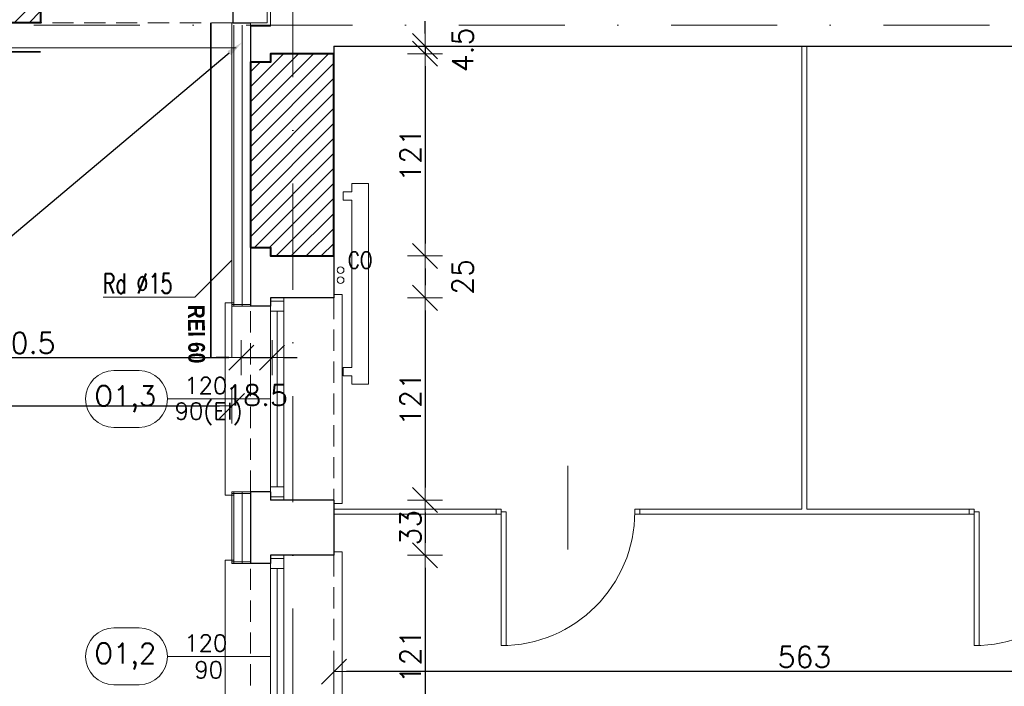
# Model space of a CAD drawing. Header units: millimetres. Extents: x 23192 to 177760, y -399809 to -79279.
# Tile 136 of 256: x 51829 to 52418, y -196022 to -195624. Entities that reach past the tile are written whole.
import ezdxf
from ezdxf import colors
from ezdxf.entities.mleader import LeaderData, LeaderLine
from ezdxf.enums import TextEntityAlignment as Align
from ezdxf.math import Vec2, Vec3

# ---------------------------------------------------------------- set-up
doc = ezdxf.new("R2010")
doc.units = ezdxf.units.MM
for name, pattern in [('2_3', [1, 0.5, -0.5]), ('DASHDOT', [25.4, 12.7, -6.35, 0, -6.35]), ('HIDDEN', [9.525, 6.35, -3.175])]:
    doc.linetypes.add(name, pattern=pattern)
doc.layers.get('0').update_dxf_attribs({"lineweight": 0})
for name, color, linetype, lineweight in [('! WYPOSAŻENIE', 252, 'Continuous', 5), ('!! 0_ Istn-okna', 6, 'Continuous', 13), ('!! 0_ Istn-sciany', 3, 'Continuous', 30), ('!! 0_ Istn-widok', 1, 'Continuous', 15), ('!! 0_ Opis', 8, 'Continuous', 13), ('!! 0_Istn-armatura', 6, 'Continuous', 9), ('!! 0_Istn-cienka', 4, 'Continuous', 9), ('!! 0_Opis_okna', 8, 'Continuous', 15), ('!! 0_Opis_pom', 9, 'Continuous', 13), ('!! 1  WYDZIELENIE PPOŻ', 252, 'Continuous', 0), ('!! 1_ tynk zewn  - nowy', 21, 'Continuous', 20), ('!! 1_hatch projektowane ściany', 4, 'Continuous', 5), ('!! 1_PROJ Sciany', 2, 'Continuous', 40), ('!! 2_ remont Ocieplenie', 4, 'ZIGZAG', 5), ('!! wymiary osi', 250, 'Continuous', 9), ('0-osie-liniA', 14, 'DASHDOT', 5)]:
    doc.layers.add(name, color=color, linetype=linetype, lineweight=lineweight)
doc.layers.add('!! 0_Istn-grzejniki', color=7, linetype='Continuous', lineweight=0, plot=False)
doc.styles.add('ARCHETYP', font='romans.shx', dxfattribs={"height": 15})
doc.styles.add('SKALA 1-1', font='simplex.shx', dxfattribs={"height": 2.5})
doc.styles.add('STYLE7', font='ARIALNB.TTF')
doc.styles.add('TXT', font='simplex.shx')
doc.linetypes.add('ZIGZAG', pattern='A,0.00254,-5.08,[131,ltypeshp.shx,S=5.08,R=0,X=-5.08,Y=0],-10.16,[131,ltypeshp.shx,S=5.08,R=180,X=5.08,Y=0],-5.08', length=20.32254)
doc.dimstyles.new('DIM50', dxfattribs={"dimscale": 5, "dimtxt": 2.5, "dimasz": 1.5, "dimexe": 0, "dimexo": 0, "dimgap": 0.5, "dimtad": 1, "dimdec": 4, "dimrnd": 0.5, "dimdsep": 46, "dimtxsty": 'TXT', "dimblk1": 'TICK1', "dimblk2": 'TICK1', "dimsah": 1, "dimcen": 0, "dimse1": 1, "dimse2": 1, "dimclrd": 1, "dimclre": 7, "dimclrt": 9, "dimadec": 0, "dimazin": 0, "dimtfac": 1, "dimtdec": 4, "dimtmove": 2, "dimatfit": 3, "dimldrblk": 'TICK1', "dimfxl": 1, "dimtolj": 1, "dimarcsym": 0})

# ---------------------------------------------------------------- blocks, each defined once
blk = doc.blocks.new('TICK1')
at = {"color": 2}
blk.add_line((-1, -1), (1, 1), dxfattribs=at)
at = {"color": 0}
for p, q in [((0, -1.4), (0, 1.4)), ((0, 0), (-1, 0))]:
    blk.add_line(p, q, dxfattribs=at)
blk = doc.blocks.new('*D3753')
at = {"layer": '!! wymiary osi', "color": 1, "lineweight": -2, "transparency": 16777216}
blk.add_line((51630.44, -197482.59), (51630.44, -195696.09), dxfattribs=at)
at = {"layer": 'DEFPOINTS', "color": 0, "transparency": 16777216}
for p in [(51630.44, -195688.59), (51851.71, -195688.59), (51851.71, -197490.09)]:
    blk.add_point(p, dxfattribs=at)
at = {"layer": '!! wymiary osi', "color": 1, "lineweight": -2, "transparency": 16777216, "xscale": 7.5, "yscale": 7.5, "zscale": 7.5}
for p, rotation in [((51630.44, -195688.59), 90), ((51630.44, -197490.09), 270)]:
    blk.add_blockref('TICK1', p, dxfattribs=dict(at, rotation=rotation))
at = {"layer": '!! wymiary osi', "color": 9, "transparency": 16777216, "insert": (51621.69, -196589.34), "char_height": 12.5, "attachment_point": 5, "rotation": 90, "style": 'TXT'}
blk.add_mtext('\\A1;1801.5', dxfattribs=at)
blk = doc.blocks.new('*D3757')
at = {"layer": '!! wymiary osi', "color": 1, "lineweight": -2, "transparency": 16777216}
blk.add_line((51672.46, -196282.59), (51672.46, -195697.59), dxfattribs=at)
at = {"layer": 'DEFPOINTS', "color": 0, "transparency": 16777216}
for p in [(51672.46, -195690.09), (51837.14, -195690.09), (51672.46, -196290.09)]:
    blk.add_point(p, dxfattribs=at)
at = {"layer": '!! wymiary osi', "color": 1, "lineweight": -2, "transparency": 16777216, "xscale": 7.5, "yscale": 7.5, "zscale": 7.5}
for p, rotation in [((51672.46, -195690.09), 90), ((51672.46, -196290.09), 270)]:
    blk.add_blockref('TICK1', p, dxfattribs=dict(at, rotation=rotation))
at = {"layer": '!! wymiary osi', "color": 9, "transparency": 16777216, "insert": (51663.71, -195990.09), "char_height": 12.5, "attachment_point": 5, "rotation": 90, "style": 'TXT'}
blk.add_mtext('\\A1;600', dxfattribs=at)
blk = doc.blocks.new('1_ok-opis')
blk.add_line((0, 111.61), (0, 50))
for points in [[(-17, 128.61), (-17, 143.61)], [(17, 128.61), (17, 143.61)]]:
    blk.add_lwpolyline(points)
for centre, start, end in [((0, 143.61), 0, 180), ((0, 128.61), 180, 0)]:
    blk.add_arc(centre, 17, start, end)
at = {"style": 'ARCHETYP'}
for tag, height, rotation, p in [('NR', 12, 90, (0, 136.9)), ('NR', 12, 270, (0, 136.9)), ('SZEROKOŚĆ', 10, 90, (-8, 78.29)), ('WYSOKOŚĆ', 10, 270, (-8, 78.29)), ('WYSOKOŚĆ', 10, 90, (8, 78.29)), ('SZEROKOŚĆ', 10, 270, (8, 78.29))]:
    blk.add_attdef(tag, text='', height=height, rotation=rotation, dxfattribs=at).set_placement(p, align=Align.MIDDLE)
blk = doc.blocks.new('*D2291')
at = {"layer": '!! wymiary osi', "color": 1, "lineweight": -2, "transparency": 16777216}
blk.add_line((48888.21, -195854.74), (51948.21, -195854.74), dxfattribs=at)
at = {"layer": 'DEFPOINTS', "color": 0, "transparency": 16777216}
for p in [(48880.71, -195636.59), (51955.71, -195636.59), (51955.71, -195854.74)]:
    blk.add_point(p, dxfattribs=at)
at = {"layer": '!! wymiary osi', "color": 1, "lineweight": -2, "transparency": 16777216, "xscale": 7.5, "yscale": 7.5, "zscale": 7.5, "rotation": 180}
blk.add_blockref('TICK1', (48880.71, -195854.74), dxfattribs=at)
at = {"layer": '!! wymiary osi', "color": 1, "lineweight": -2, "transparency": 16777216, "xscale": 7.5, "yscale": 7.5, "zscale": 7.5}
blk.add_blockref('TICK1', (51955.71, -195854.74), dxfattribs=at)
at = {"layer": '!! wymiary osi', "color": 9, "transparency": 16777216, "insert": (50418.21, -195845.99), "char_height": 12.5, "attachment_point": 5, "style": 'TXT'}
blk.add_mtext('\\A1;3075', dxfattribs=at)
blk = doc.blocks.new('*D2311')
at = {"layer": '!! wymiary osi', "color": 1, "lineweight": -2, "transparency": 16777216}
blk.add_line((51698.21, -195825.86), (51953.72, -195825.86), dxfattribs=at)
at = {"layer": 'DEFPOINTS', "color": 0, "transparency": 16777216}
for p in [(51690.71, -195587.59), (51961.22, -195587.59), (51961.22, -195825.86)]:
    blk.add_point(p, dxfattribs=at)
at = {"layer": '!! wymiary osi', "color": 1, "lineweight": -2, "transparency": 16777216, "xscale": 7.5, "yscale": 7.5, "zscale": 7.5, "rotation": 180}
blk.add_blockref('TICK1', (51690.71, -195825.86), dxfattribs=at)
at = {"layer": '!! wymiary osi', "color": 1, "lineweight": -2, "transparency": 16777216, "xscale": 7.5, "yscale": 7.5, "zscale": 7.5}
blk.add_blockref('TICK1', (51961.22, -195825.86), dxfattribs=at)
at = {"layer": '!! wymiary osi', "color": 9, "transparency": 16777216, "insert": (51825.96, -195817.11), "char_height": 12.5, "attachment_point": 5, "style": 'TXT'}
blk.add_mtext('\\A1;270.5', dxfattribs=at)
blk = doc.blocks.new('*D2312')
at = {"layer": '!! wymiary osi', "color": 1, "lineweight": -2, "transparency": 16777216}
for p, q in [((51953.72, -195825.86), (51946.22, -195825.86)), ((51961.22, -195825.86), (51979.71, -195825.86)), ((51987.21, -195825.86), (51994.71, -195825.86))]:
    blk.add_line(p, q, dxfattribs=at)
at = {"layer": 'DEFPOINTS', "color": 0, "transparency": 16777216}
for p in [(51961.22, -195587.59), (51979.71, -195587.59), (51979.71, -195825.86)]:
    blk.add_point(p, dxfattribs=at)
at = {"layer": '!! wymiary osi', "color": 1, "lineweight": -2, "transparency": 16777216, "xscale": 7.5, "yscale": 7.5, "zscale": 7.5}
blk.add_blockref('TICK1', (51961.22, -195825.86), dxfattribs=at)
at = {"layer": '!! wymiary osi', "color": 1, "lineweight": -2, "transparency": 16777216, "xscale": 7.5, "yscale": 7.5, "zscale": 7.5, "rotation": 180}
blk.add_blockref('TICK1', (51979.71, -195825.86), dxfattribs=at)
at = {"layer": '!! wymiary osi', "color": 9, "transparency": 16777216, "insert": (51970.46, -195848.36), "char_height": 12.5, "attachment_point": 5, "style": 'TXT'}
blk.add_mtext('\\A1;18.5', dxfattribs=at)
blk = doc.blocks.new('*D2488')
at = {"layer": '!! wymiary osi', "color": 1, "lineweight": -2, "transparency": 16777216}
blk.add_line((52572.21, -196013.65), (52024.21, -196013.65), dxfattribs=at)
at = {"layer": 'DEFPOINTS', "color": 0, "transparency": 16777216}
for p in [(52016.71, -195944.09), (52579.71, -195952.59), (52016.71, -196013.65)]:
    blk.add_point(p, dxfattribs=at)
at = {"layer": '!! wymiary osi', "color": 1, "lineweight": -2, "transparency": 16777216, "xscale": 7.5, "yscale": 7.5, "zscale": 7.5, "rotation": 180}
blk.add_blockref('TICK1', (52016.71, -196013.65), dxfattribs=at)
at = {"layer": '!! wymiary osi', "color": 1, "lineweight": -2, "transparency": 16777216, "xscale": 7.5, "yscale": 7.5, "zscale": 7.5}
blk.add_blockref('TICK1', (52579.71, -196013.65), dxfattribs=at)
at = {"layer": '!! wymiary osi', "color": 9, "transparency": 16777216, "insert": (52298.21, -196004.9), "char_height": 12.5, "attachment_point": 5, "style": 'TXT'}
blk.add_mtext('\\A1;563', dxfattribs=at)
blk = doc.blocks.new('*D2514')
at = {"layer": '!! wymiary osi', "color": 1, "lineweight": -2, "transparency": 16777216}
for p, q in [((52071.25, -195632.09), (52071.25, -195624.59)), ((52071.25, -195639.59), (52071.25, -195644.09)), ((52071.25, -195651.59), (52071.25, -195659.09))]:
    blk.add_line(p, q, dxfattribs=at)
at = {"layer": 'DEFPOINTS', "color": 0, "transparency": 16777216}
for p in [(52016.71, -195639.59), (52016.71, -195644.09), (52071.25, -195644.09)]:
    blk.add_point(p, dxfattribs=at)
at = {"layer": '!! wymiary osi', "color": 1, "lineweight": -2, "transparency": 16777216, "xscale": 7.5, "yscale": 7.5, "zscale": 7.5}
for p, rotation in [((52071.25, -195639.59), 270), ((52071.25, -195644.09), 90)]:
    blk.add_blockref('TICK1', p, dxfattribs=dict(at, rotation=rotation))
at = {"layer": '!! wymiary osi', "color": 9, "transparency": 16777216, "insert": (52093.75, -195641.84), "char_height": 12.5, "attachment_point": 5, "rotation": 90, "style": 'TXT'}
blk.add_mtext('\\A1;4.5', dxfattribs=at)
blk = doc.blocks.new('*D2515')
at = {"layer": '!! wymiary osi', "color": 1, "lineweight": -2, "transparency": 16777216}
blk.add_line((52071.25, -195651.59), (52071.25, -195757.59), dxfattribs=at)
at = {"layer": 'DEFPOINTS', "color": 0, "transparency": 16777216}
for p in [(52016.71, -195644.09), (52016.71, -195765.09), (52071.25, -195765.09)]:
    blk.add_point(p, dxfattribs=at)
at = {"layer": '!! wymiary osi', "color": 1, "lineweight": -2, "transparency": 16777216, "xscale": 7.5, "yscale": 7.5, "zscale": 7.5}
for p, rotation in [((52071.25, -195644.09), 90), ((52071.25, -195765.09), 270)]:
    blk.add_blockref('TICK1', p, dxfattribs=dict(at, rotation=rotation))
at = {"layer": '!! wymiary osi', "color": 9, "transparency": 16777216, "insert": (52062.5, -195704.59), "char_height": 12.5, "attachment_point": 5, "rotation": 90, "style": 'TXT'}
blk.add_mtext('\\A1;121', dxfattribs=at)
blk = doc.blocks.new('*D2516')
at = {"layer": '!! wymiary osi', "color": 1, "lineweight": -2, "transparency": 16777216}
blk.add_line((52071.25, -195772.59), (52071.25, -195782.59), dxfattribs=at)
at = {"layer": 'DEFPOINTS', "color": 0, "transparency": 16777216}
for p in [(52016.71, -195765.09), (52016.71, -195790.09), (52071.25, -195790.09)]:
    blk.add_point(p, dxfattribs=at)
at = {"layer": '!! wymiary osi', "color": 1, "lineweight": -2, "transparency": 16777216, "xscale": 7.5, "yscale": 7.5, "zscale": 7.5}
for p, rotation in [((52071.25, -195765.09), 90), ((52071.25, -195790.09), 270)]:
    blk.add_blockref('TICK1', p, dxfattribs=dict(at, rotation=rotation))
at = {"layer": '!! wymiary osi', "color": 9, "transparency": 16777216, "insert": (52093.75, -195777.59), "char_height": 12.5, "attachment_point": 5, "rotation": 90, "style": 'TXT'}
blk.add_mtext('\\A1;25', dxfattribs=at)
blk = doc.blocks.new('*D2517')
at = {"layer": '!! wymiary osi', "color": 1, "lineweight": -2, "transparency": 16777216}
blk.add_line((52071.25, -195797.59), (52071.25, -195903.59), dxfattribs=at)
at = {"layer": 'DEFPOINTS', "color": 0, "transparency": 16777216}
for p in [(52016.71, -195790.09), (52016.71, -195911.09), (52071.25, -195911.09)]:
    blk.add_point(p, dxfattribs=at)
at = {"layer": '!! wymiary osi', "color": 1, "lineweight": -2, "transparency": 16777216, "xscale": 7.5, "yscale": 7.5, "zscale": 7.5}
for p, rotation in [((52071.25, -195790.09), 90), ((52071.25, -195911.09), 270)]:
    blk.add_blockref('TICK1', p, dxfattribs=dict(at, rotation=rotation))
at = {"layer": '!! wymiary osi', "color": 9, "transparency": 16777216, "insert": (52062.5, -195850.59), "char_height": 12.5, "attachment_point": 5, "rotation": 90, "style": 'TXT'}
blk.add_mtext('\\A1;121', dxfattribs=at)
blk = doc.blocks.new('*D2518')
at = {"layer": '!! wymiary osi', "color": 1, "lineweight": -2, "transparency": 16777216}
blk.add_line((52071.25, -195918.59), (52071.25, -195936.59), dxfattribs=at)
at = {"layer": 'DEFPOINTS', "color": 0, "transparency": 16777216}
for p in [(52016.71, -195911.09), (52016.71, -195944.09), (52071.25, -195944.09)]:
    blk.add_point(p, dxfattribs=at)
at = {"layer": '!! wymiary osi', "color": 1, "lineweight": -2, "transparency": 16777216, "xscale": 7.5, "yscale": 7.5, "zscale": 7.5}
for p, rotation in [((52071.25, -195911.09), 90), ((52071.25, -195944.09), 270)]:
    blk.add_blockref('TICK1', p, dxfattribs=dict(at, rotation=rotation))
at = {"layer": '!! wymiary osi', "color": 9, "transparency": 16777216, "insert": (52062.5, -195927.59), "char_height": 12.5, "attachment_point": 5, "rotation": 90, "style": 'TXT'}
blk.add_mtext('\\A1;33', dxfattribs=at)
blk = doc.blocks.new('*D2519')
at = {"layer": '!! wymiary osi', "color": 1, "lineweight": -2, "transparency": 16777216}
blk.add_line((52071.25, -195951.59), (52071.25, -196057.59), dxfattribs=at)
at = {"layer": 'DEFPOINTS', "color": 0, "transparency": 16777216}
for p in [(52016.71, -195944.09), (52016.71, -196065.09), (52071.25, -196065.09)]:
    blk.add_point(p, dxfattribs=at)
at = {"layer": '!! wymiary osi', "color": 1, "lineweight": -2, "transparency": 16777216, "xscale": 7.5, "yscale": 7.5, "zscale": 7.5}
for p, rotation in [((52071.25, -195944.09), 90), ((52071.25, -196065.09), 270)]:
    blk.add_blockref('TICK1', p, dxfattribs=dict(at, rotation=rotation))
at = {"layer": '!! wymiary osi', "color": 9, "transparency": 16777216, "insert": (52062.5, -196004.59), "char_height": 12.5, "attachment_point": 5, "rotation": 90, "style": 'TXT'}
blk.add_mtext('\\A1;121', dxfattribs=at)
blk = doc.blocks.new('BLOK OSI')
at = {"layer": '0-osie-liniA', "ltscale": 5}
for points in [[(51992.21142, -199661.23318), (51992.21142, -193642.4104)], [(51574.26032, -195797.61414), (51654.70835, -195797.61414), (51841.21802, -195688.5883)], [(51837.14395, -195690.0883), (53504.05566, -195690.0883)]]:
    blk.add_lwpolyline(points, dxfattribs=at)
at = {"layer": '!! wymiary osi'}
for base, p1, p2, picture, middle in [((51630.43546, -195688.5883), (51851.71142, -197490.0883), (51851.71142, -195688.5883), '*D3753', (51621.68546, -196589.3383)), ((51672.45727, -195690.0883), (51672.45727, -196290.0883), (51837.14395, -195690.0883), '*D3757', (51663.70727, -195990.0883))]:
    dim = blk.add_linear_dim(base=base, p1=p1, p2=p2, angle=90, dimstyle='DIM50', dxfattribs=at)
    dim.commit()
    dim.dimension.update_dxf_attribs({"geometry": picture, "text_midpoint": middle})

msp = doc.modelspace()

# ---------------------------------------------------------------- hatches: boundary and pattern name
at = {"layer": '!! 1_hatch projektowane ściany'}
h = msp.add_hatch(dxfattribs=at)
h.set_pattern_fill('ANSI31', color=256, scale=2)
h.paths.add_polyline_path([(51721.21802, -195587.5883), (51841.21802, -195587.5883), (51841.21802, -195625.5883), (51726.21802, -195625.5883), (51726.21802, -195613.5883), (51721.21802, -195613.5883)])
h = msp.add_hatch(dxfattribs=at)
h.set_pattern_fill('ANSI31', color=256, scale=2)
h.paths.add_polyline_path([(51966.71142, -195760.0883), (51978.71142, -195760.0883), (51978.71142, -195765.0883), (52016.71142, -195765.0883), (52016.71142, -195644.0883), (51978.71142, -195644.0883), (51978.71142, -195649.0883), (51966.71142, -195649.0883)])

# ---------------------------------------------------------------- linework, layer by layer
at = {"layer": '!! 0_ Istn-okna'}
for points in [[(51978.71142, -195790.0883), (51978.71142, -195911.0883)], [(51986.71142, -195790.0883), (51986.71142, -195911.0883)], [(51982.71142, -195798.0883), (51982.71142, -195903.0883)], [(51978.71142, -195944.0883), (51978.71142, -196065.0883)], [(51986.71142, -195944.0883), (51986.71142, -196065.0883)], [(51982.71142, -195952.0883), (51982.71142, -196057.0883)]]:
    msp.add_lwpolyline(points, dxfattribs=at)
for points in [[(51978.71142, -195792.0883), (51978.71142, -195798.0883), (51986.71142, -195798.0883), (51986.71142, -195792.0883)], [(51978.71142, -195903.0883), (51978.71142, -195909.0883), (51986.71142, -195909.0883), (51986.71142, -195903.0883)], [(51978.71142, -195946.0883), (51978.71142, -195952.0883), (51986.71142, -195952.0883), (51986.71142, -195946.0883)]]:
    msp.add_lwpolyline(points, close=True, dxfattribs=at)
at = {"layer": '!! 0_ Istn-sciany'}
for points in [[(51956.21802, -195613.5883), (51956.21802, -195625.5883)], [(51956.21802, -195625.5883), (51966.71142, -195625.5883)], [(51966.71142, -195627.5883), (51966.71142, -195649.0883)], [(52016.71142, -195639.5883), (52561.71142, -195639.5883)], [(52016.71142, -195639.5883), (52016.71142, -195644.0883)], [(51978.71142, -195644.0883), (51978.71142, -195649.0883)], [(52016.71142, -195644.0883), (51978.71142, -195644.0883)], [(51978.71142, -195649.0883), (51966.71142, -195649.0883)], [(51966.71142, -195760.0883), (51966.71142, -195795.0883)], [(51978.71142, -195760.0883), (51966.71142, -195760.0883)], [(51978.71142, -195760.0883), (51978.71142, -195765.0883)], [(52016.71142, -195765.0883), (51978.71142, -195765.0883)], [(52016.71142, -195765.0883), (52016.71142, -195790.0883)], [(51978.71142, -195790.0883), (51978.71142, -195795.0883)], [(52016.71142, -195790.0883), (51978.71142, -195790.0883)], [(51978.71142, -195795.0883), (51966.71142, -195795.0883)], [(51966.71142, -195906.0883), (51966.71142, -195949.0883)], [(51978.71142, -195906.0883), (51966.71142, -195906.0883)], [(51978.71142, -195906.0883), (51978.71142, -195911.0883)], [(52016.71142, -195911.0883), (51978.71142, -195911.0883)], [(52016.71142, -195911.0883), (52016.71142, -195944.0883)], [(51978.71142, -195944.0883), (51978.71142, -195949.0883)], [(52016.71142, -195944.0883), (51978.71142, -195944.0883)], [(51978.71142, -195949.0883), (51966.71142, -195949.0883)]]:
    msp.add_lwpolyline(points, dxfattribs=at)
at = {"layer": '!! 0_ Istn-widok'}
for p, q in [((52296.71142, -195639.5883), (52296.71142, -195916.5883)), ((52299.71142, -195639.5883), (52299.71142, -195916.5883))]:
    msp.add_line(p, q, dxfattribs=at)
for points in [[(51976.71142, -195612.5883), (51976.71142, -195625.5883)], [(51978.71142, -195614.5883), (51978.71142, -195627.5883)], [(51966.71142, -195625.5883), (51976.71142, -195625.5883)], [(51966.71142, -195627.5883), (51966.71142, -195625.5883)], [(51966.71142, -195627.5883), (51978.71142, -195627.5883)], [(51958.21802, -195640.5883), (51724.21802, -195640.5883)], [(52016.71142, -195788.0883), (52021.71142, -195788.0883)], [(52021.71142, -195788.0883), (52021.71142, -195913.0883)], [(51951.71142, -195908.0883), (51951.71142, -195793.0883)], [(51956.71142, -195793.0883), (51951.71142, -195793.0883)], [(52156.71142, -195890.5883), (52156.71142, -195940.5883)], [(51956.71142, -195908.0883), (51951.71142, -195908.0883)], [(52016.71142, -195913.0883), (52021.71142, -195913.0883)], [(52016.71142, -195916.5883), (52113.71142, -195916.5883)], [(52199.71142, -195916.5883), (52296.71142, -195916.5883)], [(52299.71142, -195916.5883), (52396.71142, -195916.5883)], [(52016.71142, -195919.5883), (52113.71142, -195919.5883)], [(52199.71142, -195919.5883), (52396.71142, -195919.5883)], [(52016.71142, -195942.0883), (52021.71142, -195942.0883)], [(52021.71142, -195942.0883), (52021.71142, -196067.0883)], [(51951.71142, -196062.0883), (51951.71142, -195947.0883)], [(51956.71142, -195947.0883), (51951.71142, -195947.0883)]]:
    msp.add_lwpolyline(points, dxfattribs=at)
for points in [[(52116.71142, -195916.5883), (52113.71142, -195916.5883), (52113.71142, -195919.5883), (52116.71142, -195919.5883)], [(52119.71142, -195998.0883), (52119.71142, -195918.0883), (52116.71142, -195918.0883), (52116.71142, -195998.0883)], [(52196.71142, -195916.5883), (52199.71142, -195916.5883), (52199.71142, -195919.5883), (52196.71142, -195919.5883)], [(52399.71142, -195916.5883), (52396.71142, -195916.5883), (52396.71142, -195919.5883), (52399.71142, -195919.5883)], [(52402.71142, -195998.0883), (52402.71142, -195918.0883), (52399.71142, -195918.0883), (52399.71142, -195998.0883)]]:
    msp.add_lwpolyline(points, close=True, dxfattribs=at)
for centre in [(52116.71142, -195918.0883), (52399.71142, -195918.0883)]:
    msp.add_arc(centre, 80, 269.99999996, 359.99999996, dxfattribs=at)
at = {"layer": '!! 0_ Opis'}
for points in [[(51933.57423, -195789.7255), (51955.71142, -195767.5883)], [(51933.57423, -195789.7255), (51878.68889, -195789.7255)]]:
    msp.add_lwpolyline(points, dxfattribs=at)
at = {"layer": '!! 0_Istn-armatura'}
for centre in [(52020.71142, -195773.5883), (52020.71142, -195779.5883)]:
    msp.add_circle(centre, 2, dxfattribs=at)
at = {"layer": '!! 0_Istn-cienka', "linetype": 'HIDDEN', "ltscale": 2}
for points in [[(51956.21802, -195625.5883), (51726.21802, -195625.5883)], [(52016.71142, -195644.0883), (52016.71142, -195765.0883)], [(51966.71142, -195760.0883), (51966.71142, -195649.0883)], [(52016.71142, -195790.0883), (52016.71142, -195911.0883)], [(51966.71142, -195906.0883), (51966.71142, -195795.0883)], [(52016.71142, -195944.0883), (52016.71142, -196065.0883)], [(51966.71142, -196060.0883), (51966.71142, -195949.0883)]]:
    msp.add_lwpolyline(points, dxfattribs=at)
at = {"layer": '!! 0_Istn-grzejniki'}
msp.add_lwpolyline([(52022.32392, -195726.79361), (52027.32392, -195726.79361), (52027.32392, -195721.79361), (52037.32392, -195721.79361), (52037.32392, -195841.79361), (52027.32392, -195841.79361), (52027.32392, -195836.79361), (52022.32392, -195836.79361), (52022.32392, -195831.79361), (52027.32392, -195831.79361), (52027.32392, -195731.79361), (52022.32392, -195731.79361)], close=True, dxfattribs=at)
at = {"layer": '!! 1  WYDZIELENIE PPOŻ', "color": 20, "linetype": '2_3', "ltscale": 10, "true_color": 0xf65c09, "const_width": 1}
for points in [[(51943.09244, -195625.5883), (51943.09244, -195825.5883)], [(51841.21802, -195642.88711), (51658.13441, -195642.88711)]]:
    msp.add_lwpolyline(points, dxfattribs=at)
at = {"layer": '!! 1  WYDZIELENIE PPOŻ'}
msp.add_lwpolyline([(51955.71142, -195625.5883), (51955.71142, -195825.5883)], dxfattribs=at)
at = {"layer": '!! 1_ tynk zewn  - nowy'}
for points in [[(51955.71142, -195627.0883), (51955.71142, -195795.0883)], [(51956.71142, -195627.0883), (51956.71142, -195795.0883)], [(51966.71142, -195794.0883), (51955.71142, -195794.0883)], [(51966.71142, -195795.0883), (51955.71142, -195795.0883)], [(51955.71142, -195906.0883), (51955.71142, -195949.0883)], [(51966.71142, -195906.0883), (51955.71142, -195906.0883)], [(51956.71142, -195906.0883), (51956.71142, -195949.0883)], [(51966.71142, -195907.0883), (51955.71142, -195907.0883)], [(51966.71142, -195948.0883), (51955.71142, -195948.0883)], [(51966.71142, -195949.0883), (51955.71142, -195949.0883)]]:
    msp.add_lwpolyline(points, dxfattribs=at)
at = {"layer": '!! 1_PROJ Sciany'}
for points in [[(51721.21802, -195587.5883), (51841.21802, -195587.5883), (51841.21802, -195625.5883), (51726.21802, -195625.5883), (51726.21802, -195613.5883), (51721.21802, -195613.5883)], [(51966.71142, -195760.0883), (51978.71142, -195760.0883), (51978.71142, -195765.0883), (52016.71142, -195765.0883), (52016.71142, -195644.0883), (51978.71142, -195644.0883), (51978.71142, -195649.0883), (51966.71142, -195649.0883)]]:
    msp.add_lwpolyline(points, close=True, dxfattribs=at)
at = {"layer": '!! 2_ remont Ocieplenie', "linetype": 'ZIGZAG', "ltscale": 0.75}
for points in [[(51961.71142, -195627.0883), (51961.71142, -195795.0883)], [(51961.71142, -195906.0883), (51961.71142, -195949.0883)]]:
    msp.add_lwpolyline(points, dxfattribs=at)

# ---------------------------------------------------------------- block references
at = {"layer": '!! 0_Opis_okna'}
ref = msp.add_blockref('1_ok-opis', (52028.71142, -195850.5883), dxfattribs=dict(at, rotation=89.99999999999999))
ref.add_attrib('SZEROKOŚĆ', '120', dxfattribs={"layer": '0', "height": 10, "style": 'ARCHETYP'}).set_placement((51939.99102, -195842.5883), align=Align.MIDDLE)
ref.add_attrib('WYSOKOŚĆ', '90(EI)', dxfattribs={"layer": '0', "height": 10, "style": 'ARCHETYP'}).set_placement((51941.76447, -195858.5883), align=Align.MIDDLE)
ref.add_attrib('NR', 'O1,3', dxfattribs={"layer": '0', "height": 12, "style": 'ARCHETYP'}).set_placement((51891.80998, -195850.5883), align=Align.MIDDLE)
ref = msp.add_blockref('1_ok-opis', (52028.71142, -196004.5883), dxfattribs=dict(at, rotation=89.99999999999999))
ref.add_attrib('SZEROKOŚĆ', '120', dxfattribs={"layer": '0', "height": 10, "style": 'ARCHETYP'}).set_placement((51939.99102, -195996.5883), align=Align.MIDDLE)
ref.add_attrib('WYSOKOŚĆ', '90', dxfattribs={"layer": '0', "height": 10, "style": 'ARCHETYP'}).set_placement((51941.76447, -196012.5883), align=Align.MIDDLE)
ref.add_attrib('NR', 'O1,2', dxfattribs={"layer": '0', "height": 12, "style": 'ARCHETYP'}).set_placement((51891.80998, -196004.5883), align=Align.MIDDLE)
at = {"layer": '!! wymiary osi'}
msp.add_blockref('BLOK OSI', (0, 63), dxfattribs=at)

# ---------------------------------------------------------------- texts
at = {"layer": '! WYPOSAŻENIE', "color": 20, "true_color": 0xf65c09, "insert": (51939.37541, -195794.27018), "char_height": 10, "attachment_point": 1, "rotation": 270.37730929, "style": 'STYLE7'}
msp.add_mtext_dynamic_manual_height_columns('REI 60', width=58.1261145, gutter_width=75, heights=[0], dxfattribs=at)
at = {"layer": '!! 0_ Opis', "style": 'ARCHETYP', "width": 0.7}
msp.add_text('Rd %%C15', height=12, rotation=359.99999996, dxfattribs=at).set_placement((51878.32858, -195787.55211))
at = {"layer": '!! 0_Istn-armatura', "style": 'ARCHETYP', "width": 0.8}
msp.add_text('CO', height=10, rotation=0.00000004, dxfattribs=at).set_placement((52025.06118, -195772.55816))

# ---------------------------------------------------------------- dimensions: what is measured, and where the dimension line sits
at = {"layer": '!! wymiary osi'}
for base, p1, p2, picture, middle in [((51961.21802, -195825.85653), (51690.71142, -195587.5883), (51961.21802, -195587.5883), '*D2311', (51825.96472, -195817.10653)), ((51979.71142, -195825.85653), (51961.21802, -195587.5883), (51979.71142, -195587.5883), '*D2312', (51970.46472, -195848.35653)), ((51955.71142, -195854.73717), (48880.71142, -195636.5883), (51955.71142, -195636.5883), '*D2291', (50418.21142, -195845.98717)), ((52016.71142, -196013.65337), (52579.71142, -195952.5883), (52016.71142, -195944.0883), '*D2488', (52298.21142, -196004.90337))]:
    dim = msp.add_linear_dim(base=base, p1=p1, p2=p2, dimstyle='DIM50', dxfattribs=at)
    dim.commit()
    dim.dimension.update_dxf_attribs({"geometry": picture, "text_midpoint": middle})
for base, p1, p2, picture, middle in [((52071.25397, -195644.0883), (52016.71142, -195639.5883), (52016.71142, -195644.0883), '*D2514', (52093.75397, -195641.8383)), ((52071.25397, -195765.0883), (52016.71142, -195644.0883), (52016.71142, -195765.0883), '*D2515', (52062.50397, -195704.5883)), ((52071.25397, -195790.0883), (52016.71142, -195765.0883), (52016.71142, -195790.0883), '*D2516', (52093.75397, -195777.5883)), ((52071.25397, -195911.0883), (52016.71142, -195790.0883), (52016.71142, -195911.0883), '*D2517', (52062.50397, -195850.5883)), ((52071.25397, -195944.0883), (52016.71142, -195911.0883), (52016.71142, -195944.0883), '*D2518', (52062.50397, -195927.5883)), ((52071.25397, -196065.0883), (52016.71142, -195944.0883), (52016.71142, -196065.0883), '*D2519', (52062.50397, -196004.5883))]:
    dim = msp.add_linear_dim(base=base, p1=p1, p2=p2, angle=90, dimstyle='DIM50', dxfattribs=at)
    dim.commit()
    dim.dimension.update_dxf_attribs({"geometry": picture, "text_midpoint": middle})

# ---------------------------------------------------------------- leaders
at = {"layer": '!! 0_Opis_pom', "ltscale": 0.7}
ml = msp.add_multileader_mtext('Standard', dxfattribs=at)
ml.set_content('POCIENIENIE STYROPIANU DO 5 CM', color=256, style='SKALA 1-1')
ml.set_leader_properties()
ml.build(insert=Vec2(0, 0))
ml.multileader.update_dxf_attribs({"text_right_attachment_type": 6, "dogleg_length": 0.36, "arrow_head_size": 10})
ctx = ml.context
ctx.base_point, ctx.char_height, ctx.arrow_head_size, ctx.plane_origin = Vec3(51516.38878, -195776.47663), 10, 10, Vec3(51961.71142, -195637.3383)
ctx.right_attachment, ctx.text_align_type = 6, 2
notes = []
notes.append((ctx, [(0, (1, 1, 0), (51787.89164, -195783.47663), (-1, 0), 0.36, [(0, [(51961.71142, -195637.3383)], 0, [])])]))
ctx.mtext.insert, ctx.mtext.alignment, ctx.mtext.flow_direction = Vec3(51785.53164, -195771.47663), 3, 5
for ctx, leaders in notes:
    for number, flags, end, landing, length, lines in leaders:
        leader = LeaderData()
        leader.index, (leader.has_last_leader_line, leader.has_dogleg_vector, leader.attachment_direction) = number, flags
        leader.last_leader_point, leader.dogleg_vector, leader.dogleg_length = Vec3(end), Vec3(landing), length
        for number, points, colour, breaks in lines:
            line = LeaderLine()
            line.index, line.vertices, line.color, line.breaks = number, Vec3.list(points), colors.encode_raw_color(colour), breaks
            leader.lines.append(line)
        ctx.leaders.append(leader)

doc.saveas('drawing.dxf')
